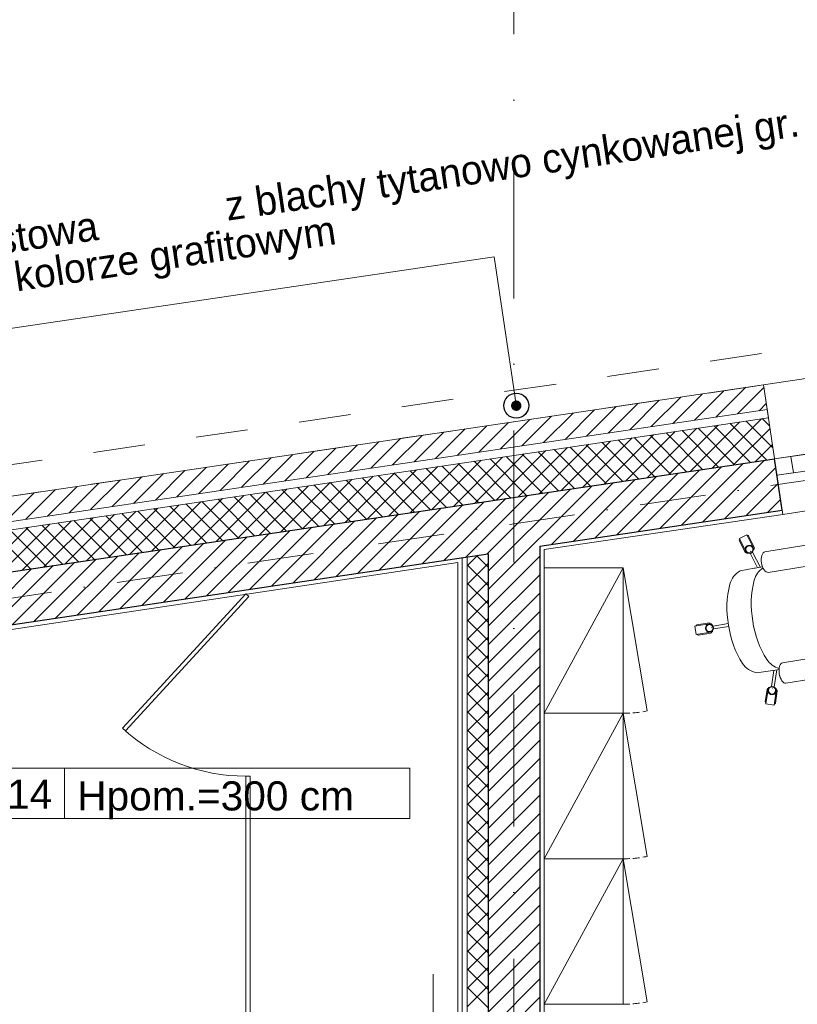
# Model space of a CAD drawing. Header units: metres. Extents: x 10441 to 19716, y -6570 to 1447.
# Tile 33 of 50: x 16006 to 16380, y -3349 to -2875. Entities that reach past the tile are written whole.
import ezdxf
from ezdxf.enums import TextEntityAlignment as Align

# ---------------------------------------------------------------- set-up
doc = ezdxf.new("R2010")
doc.units = ezdxf.units.M
doc.header["$MEASUREMENT"] = 0
for name, pattern in [('8', [0.5, 0.25, -0.25]), ('CONTINOUS', [0]), ('DASHDOT', [25.4, 12.7, -6.35, 0, -6.35]), ('HIDDEN', [9.525, 6.35, -3.175])]:
    doc.linetypes.add(name, pattern=pattern)
doc.layers.get('0').update_dxf_attribs({"color": 8})
for name, color, linetype, lineweight in [('#elektryczne', 8, 'Continuous', 20), ('A_B.CIENKIE', 8, 'Continuous', 9), ('A_HACZE', 8, 'Continuous', 5), ('A_OPISY', 8, 'Continuous', 18), ('A_OSIE', 8, 'Continuous', 13), ('A_OZACZENIE DRZWI', 8, 'Continuous', 13), ('A_OZNACZENIA OKIEN', 8, 'Continuous', 13), ('A_PROJEKTOWANE ŚCIANY MUROWANE NOŚNE', 8, 'Continuous', 30), ('A_RS', 8, 'Continuous', 25), ('A_SCIANY DZIALOWE GK', 8, 'Continuous', 5), ('A_STAL CIENKIE', 8, 'Continuous', 0), ('A_STOLARKA', 8, 'Continuous', 5), ('A_TABELKI POM.', 8, 'Continuous', 20), ('A_TYNK', 8, 'Continuous', 5), ('A_WYMIARY WEWNETRZNE', 8, 'Continuous', 18), ('A_WYPOSAZENIE', 8, 'Continuous', 5), ('A_WYPOSAŻENIE SANITARNE', 8, 'Continuous', 5)]:
    doc.layers.add(name, color=color, linetype=linetype, lineweight=lineweight)
doc.styles.add('ARIAL', font='arial.ttf')
doc.styles.add('m1_romans', font='romans.shx', dxfattribs={"width": 0.8})
doc.styles.add('opisy okien', font='txt', dxfattribs={"height": 15})

# ---------------------------------------------------------------- blocks, each defined once
blk = doc.blocks.new('_Dot')
at = {"color": 0, "linetype": 'ByBlock', "lineweight": -2}
blk.add_line((-0.5, 0), (-1, 0), dxfattribs=at)
at = {"color": 0, "linetype": 'ByBlock', "const_width": 0.5}
blk.add_lwpolyline([(-0.25, 0, 1), (0.25, 0, 1)], format="xyb", close=True, dxfattribs=at)
blk = doc.blocks.new('podkład')
at = {"layer": 'A_B.CIENKIE', "color": 8, "linetype": 'HIDDEN', "ltscale": 0.5}
for centre in [(12113.79, -903.94), (12113.79, -973.94), (12113.79, -1043.94)]:
    blk.add_arc(centre, 60, 269.9985, 281.1431, dxfattribs=at)
at = {"layer": 'A_HACZE', "color": 8, "linetype": 'Continuous'}
for p, q in [((12151.96, -810.22), (12137.72, -824.46)), ((12162.33, -808.68), (12148.1, -822.92)), ((12172.71, -807.15), (12158.47, -821.39)), ((12181.56, -807.13), (12168.84, -819.85)), ((12120.84, -814.83), (12106.6, -829.06)), ((12131.21, -813.29), (12116.97, -827.53)), ((12141.58, -811.75), (12127.35, -825.99)), ((12182.7, -814.83), (12179.22, -818.32)), ((12089.71, -819.43), (12075.47, -833.67)), ((12100.09, -817.9), (12085.85, -832.14)), ((12110.46, -816.36), (12096.22, -830.6)), ((12058.59, -824.04), (12044.35, -838.28)), ((12068.96, -822.5), (12054.73, -836.74)), ((12079.34, -820.97), (12065.1, -835.21)), ((12169.97, -823.72), (12146.24, -847.45)), ((12180.35, -822.19), (12156.62, -845.92)), ((12182.87, -842.03), (12165.25, -824.42)), ((12185.86, -836.19), (12172.95, -823.28)), ((12184.33, -825.82), (12180.65, -822.14)), ((12027.47, -828.65), (12013.23, -842.88)), ((12037.84, -827.11), (12023.6, -841.35)), ((12048.21, -825.57), (12033.98, -839.81)), ((12138.85, -828.33), (12115.12, -852.06)), ((12149.22, -826.79), (12125.49, -850.52)), ((12152.07, -846.59), (12134.46, -828.98)), ((12159.6, -825.26), (12135.87, -848.99)), ((12159.77, -845.45), (12142.16, -827.84)), ((12167.47, -844.31), (12149.85, -826.7)), ((12175.17, -843.17), (12157.55, -825.56)), ((12184.49, -826.89), (12166.99, -844.38)), ((11996.34, -833.25), (11982.1, -847.49)), ((12006.72, -831.72), (11992.48, -845.96)), ((12017.09, -830.18), (12002.85, -844.42)), ((12107.73, -832.94), (12083.99, -856.67)), ((12118.1, -831.4), (12094.37, -855.13)), ((12121.27, -851.15), (12103.66, -833.54)), ((12128.47, -829.86), (12104.74, -853.6)), ((12128.97, -850.01), (12111.36, -832.4)), ((12136.67, -848.87), (12119.06, -831.26)), ((12144.37, -847.73), (12126.76, -830.12)), ((11965.22, -837.86), (11950.98, -852.1)), ((11975.59, -836.32), (11961.36, -850.56)), ((11985.97, -834.79), (11971.73, -849.03)), ((12076.6, -837.54), (12052.87, -861.27)), ((12086.98, -836.01), (12063.25, -859.74)), ((12090.47, -855.71), (12072.86, -838.1)), ((12097.35, -834.47), (12073.62, -858.2)), ((12098.17, -854.57), (12080.56, -836.96)), ((12105.87, -853.43), (12088.26, -835.82)), ((12113.57, -852.29), (12095.96, -834.68)), ((12185.63, -834.58), (12177.36, -842.85)), ((11934.1, -842.47), (11919.86, -856.7)), ((11944.47, -840.93), (11930.23, -855.17)), ((11954.85, -839.39), (11940.61, -853.63)), ((12045.48, -842.15), (12021.75, -865.88)), ((12055.85, -840.61), (12032.12, -864.35)), ((12059.68, -860.27), (12042.07, -842.65)), ((12066.23, -839.08), (12042.5, -862.81)), ((12067.38, -859.13), (12049.76, -841.51)), ((12075.08, -857.99), (12057.46, -840.38)), ((12082.78, -856.85), (12065.16, -839.24)), ((12181.87, -842.18), (12152.2, -871.85)), ((11902.97, -847.07), (11888.74, -861.31)), ((11913.35, -845.54), (11899.11, -859.78)), ((11923.72, -844), (11909.48, -858.24)), ((12014.36, -846.76), (11990.62, -870.49)), ((12024.73, -845.22), (12001, -868.95)), ((12028.88, -864.83), (12011.27, -847.21)), ((12035.1, -843.68), (12011.37, -867.42)), ((12036.58, -863.69), (12018.97, -846.07)), ((12044.28, -862.55), (12026.67, -844.93)), ((12051.98, -861.41), (12034.37, -843.79)), ((12150.75, -846.79), (12121.08, -876.45)), ((12161.12, -845.25), (12131.46, -874.92)), ((12171.5, -843.71), (12141.83, -873.38)), ((12187.26, -845.63), (12162.58, -870.31)), ((11871.85, -851.68), (11857.61, -865.92)), ((11882.22, -850.14), (11867.99, -864.38)), ((11892.6, -848.61), (11878.36, -862.85)), ((11983.23, -851.36), (11959.5, -875.09)), ((11993.61, -849.83), (11969.88, -873.56)), ((12003.98, -848.29), (11980.25, -872.02)), ((11998.08, -869.38), (11980.47, -851.77)), ((12005.78, -868.24), (11988.17, -850.63)), ((12013.48, -867.1), (11995.87, -849.49)), ((12021.18, -865.96), (12003.57, -848.35)), ((12119.62, -851.39), (12089.96, -881.06)), ((12130, -849.86), (12100.33, -879.52)), ((12140.37, -848.32), (12110.71, -877.99)), ((11840.73, -856.29), (11826.49, -870.52)), ((11851.1, -854.75), (11836.86, -868.99)), ((11861.48, -853.22), (11847.24, -867.45)), ((11941.74, -857.51), (11918, -881.24)), ((11952.11, -855.97), (11928.38, -879.7)), ((11962.48, -854.43), (11938.75, -878.17)), ((11959.59, -875.08), (11941.98, -857.47)), ((11972.86, -852.9), (11949.13, -876.63)), ((11967.29, -873.94), (11949.68, -856.33)), ((11974.99, -872.8), (11957.37, -855.19)), ((11982.69, -871.66), (11965.07, -854.05)), ((11990.38, -870.52), (11972.77, -852.91)), ((12078.13, -857.54), (12048.46, -887.2)), ((12098.88, -854.46), (12048.79, -904.55)), ((12088.5, -856), (12048.79, -895.71)), ((12109.25, -852.93), (12079.58, -882.6)), ((12188.4, -853.33), (12172.95, -868.77)), ((11830.35, -857.82), (11816.11, -872.06)), ((11910.61, -862.11), (11886.88, -885.84)), ((11920.99, -860.58), (11897.25, -884.31)), ((11931.36, -859.04), (11907.63, -882.77)), ((11928.79, -879.64), (11911.18, -862.03)), ((11936.49, -878.5), (11918.88, -860.89)), ((11944.19, -877.36), (11926.58, -859.75)), ((11951.89, -876.22), (11934.28, -858.61)), ((12047, -862.14), (12017.29, -891.85)), ((12057.38, -860.61), (12027.68, -890.3)), ((12067.75, -859.07), (12038.07, -888.75)), ((12189.54, -861.03), (12183.33, -867.24)), ((11879.49, -866.72), (11855.76, -890.45)), ((11889.86, -865.18), (11866.13, -888.92)), ((11900.24, -863.65), (11876.51, -887.38)), ((11897.99, -884.2), (11880.38, -866.59)), ((11905.69, -883.06), (11888.08, -865.45)), ((11913.39, -881.92), (11895.78, -864.31)), ((11921.09, -880.78), (11903.48, -863.17)), ((12015.88, -866.75), (11986.13, -896.5)), ((12026.25, -865.21), (11996.52, -894.95)), ((12036.63, -863.68), (12006.91, -893.4)), ((11848.37, -871.33), (11824.63, -895.06)), ((11858.74, -869.79), (11835.01, -893.52)), ((11869.11, -868.25), (11845.38, -891.99)), ((11867.2, -888.76), (11849.59, -871.14)), ((11874.9, -887.62), (11857.28, -870.01)), ((11882.6, -886.48), (11864.98, -868.87)), ((11890.3, -885.34), (11872.68, -867.73)), ((11984.76, -871.36), (11954.97, -901.15)), ((11995.13, -869.82), (11965.35, -899.6)), ((12005.51, -868.28), (11975.74, -898.05)), ((11827.62, -874.4), (11803.88, -898.13)), ((11837.99, -872.86), (11814.26, -896.59)), ((11836.4, -893.32), (11818.79, -875.7)), ((11844.1, -892.18), (11826.49, -874.56)), ((11851.8, -891.04), (11834.19, -873.42)), ((11859.5, -889.9), (11841.89, -872.28)), ((11953.63, -875.96), (11923.8, -905.79)), ((11964.01, -874.43), (11934.19, -904.24)), ((11974.38, -872.89), (11944.58, -902.7)), ((11828.7, -894.46), (11811.09, -876.84)), ((11922.51, -880.57), (11892.64, -910.44)), ((11932.88, -879.03), (11903.03, -908.89)), ((11943.26, -877.5), (11913.41, -907.34)), ((11891.39, -885.18), (11861.47, -915.09)), ((11901.76, -883.64), (11871.86, -913.54)), ((11912.14, -882.1), (11882.25, -911.99)), ((11860.26, -889.78), (11830.31, -919.74)), ((11870.64, -888.25), (11840.7, -918.19)), ((11881.01, -886.71), (11851.08, -916.64)), ((12043.95, -887.88), (12038.79, -893.04)), ((12048.8, -893.58), (12043.21, -887.99)), ((12073.79, -888.39), (12048.79, -913.39)), ((11829.14, -894.39), (11799.14, -924.39)), ((11839.51, -892.85), (11809.53, -922.84)), ((11849.89, -891.32), (11819.92, -921.29)), ((12048.8, -891.86), (12038.79, -901.88)), ((12048.8, -902.42), (12038.79, -892.41)), ((12073.79, -897.23), (12048.79, -922.23)), ((12048.8, -900.7), (12038.79, -910.71)), ((12048.8, -911.26), (12038.79, -901.25)), ((12048.8, -909.54), (12038.79, -919.55)), ((12073.79, -906.07), (12048.79, -931.07)), ((12048.8, -920.1), (12038.79, -910.09)), ((12048.8, -918.38), (12038.79, -928.39)), ((12048.8, -928.94), (12038.79, -918.92)), ((12073.79, -914.91), (12048.79, -939.91)), ((12073.79, -923.75), (12048.79, -948.75)), ((12048.8, -927.22), (12038.79, -937.23)), ((12048.8, -937.78), (12038.79, -927.76)), ((12073.79, -932.59), (12048.79, -957.59)), ((12048.8, -936.05), (12038.79, -946.07)), ((12048.8, -946.62), (12038.79, -936.6)), ((12073.79, -941.42), (12048.79, -966.42)), ((12048.8, -944.89), (12038.79, -954.91)), ((12048.8, -955.46), (12038.79, -945.44)), ((12073.79, -950.26), (12048.79, -975.26)), ((12048.8, -953.73), (12038.79, -963.75)), ((12048.8, -964.29), (12038.79, -954.28)), ((12073.79, -959.1), (12048.79, -984.1)), ((12048.8, -962.57), (12038.79, -972.59)), ((12048.8, -973.13), (12038.79, -963.12)), ((12073.79, -967.94), (12048.79, -992.94)), ((12048.8, -971.41), (12038.79, -981.42)), ((12048.8, -981.97), (12038.79, -971.96)), ((12048.8, -980.25), (12038.79, -990.26)), ((12048.8, -990.81), (12038.79, -980.8)), ((12073.79, -976.78), (12048.79, -1001.78)), ((12048.8, -989.09), (12038.79, -999.1)), ((12048.8, -999.65), (12038.79, -989.64)), ((12073.79, -985.62), (12048.79, -1010.62)), ((12073.79, -994.46), (12048.79, -1019.46)), ((12048.8, -997.93), (12038.79, -1007.94)), ((12048.8, -1008.49), (12038.79, -998.47)), ((12073.79, -1003.3), (12048.79, -1028.3)), ((12048.8, -1006.77), (12038.79, -1016.78)), ((12048.8, -1017.33), (12038.79, -1007.31)), ((12073.79, -1012.14), (12048.79, -1037.14)), ((12048.8, -1015.6), (12038.79, -1025.62)), ((12048.8, -1026.17), (12038.79, -1016.15)), ((12073.79, -1020.97), (12048.79, -1045.97)), ((12048.8, -1024.44), (12038.79, -1034.46)), ((12048.8, -1035.01), (12038.79, -1024.99)), ((12073.79, -1029.81), (12048.79, -1054.81)), ((12048.8, -1033.28), (12038.79, -1043.3)), ((12048.8, -1043.84), (12038.79, -1033.83)), ((12048.8, -1042.12), (12038.79, -1052.14)), ((12073.79, -1038.65), (12048.79, -1063.65)), ((12048.8, -1052.68), (12038.79, -1042.67)), ((12048.8, -1050.96), (12038.79, -1060.97)), ((12048.8, -1061.52), (12038.79, -1051.51)), ((12073.79, -1047.49), (12048.79, -1072.49)), ((12073.79, -1056.33), (12048.79, -1081.33)), ((12048.8, -1059.8), (12038.79, -1069.81)), ((12048.8, -1070.36), (12038.79, -1060.35)), ((12073.79, -1065.17), (12048.79, -1090.17)), ((12048.8, -1068.64), (12038.79, -1078.65)), ((12048.8, -1079.2), (12038.79, -1069.18)), ((12073.79, -1074.01), (12048.79, -1099.01)), ((12048.8, -1077.48), (12038.79, -1087.49)), ((12048.8, -1088.04), (12038.79, -1078.02)), ((12073.79, -1082.85), (12048.79, -1107.85)), ((12048.8, -1086.31), (12038.79, -1096.33)), ((12048.8, -1096.88), (12038.79, -1086.86)), ((12073.79, -1091.68), (12048.79, -1116.68)), ((12048.8, -1095.15), (12038.79, -1105.17)), ((12048.8, -1105.72), (12038.79, -1095.7)), ((12073.79, -1100.52), (12048.79, -1125.52))]:
    blk.add_line(p, q, dxfattribs=at)
at = {"layer": 'A_OPISY', "color": 8, "linetype": 'CONTINOUS', "ltscale": 0.1}
blk.add_lwpolyline([(12061.67, -810.95), (12051.79, -744.21), (11741.84, -790.09)], dxfattribs=at)
at = {"layer": 'A_OSIE', "color": 8, "linetype": 'DASHDOT', "ltscale": 5}
blk.add_line((12061.3, -573.64), (12061.3, -2335.96), dxfattribs=at)
at = {"layer": 'A_OSIE', "color": 8, "linetype": 'DASHDOT', "ltscale": 2.5}
blk.add_line((10108.73, -1161.68), (13256.84, -695.71), dxfattribs=at)
at = {"layer": 'A_PROJEKTOWANE ŚCIANY MUROWANE NOŚNE', "color": 8}
for p, q in [((11094.83, -1003.08), (12186.65, -841.47)), ((12190.31, -866.21), (12186.65, -841.48)), ((12073.8, -883.45), (12190.31, -866.21)), ((12073.8, -883.45), (12073.8, -986.06)), ((11388.8, -985.58), (12048.8, -887.15)), ((12048.8, -887.15), (12048.8, -986.06)), ((12048.8, -983.83), (12048.8, -1364.66)), ((12073.8, -983.83), (12073.8, -1114.7))]:
    blk.add_line(p, q, dxfattribs=at)
at = {"layer": 'A_RS', "color": 8, "lineweight": 25}
blk.add_circle((12062.4, -815.89), 6, dxfattribs=at)
at = {"layer": 'A_SCIANY DZIALOWE GK', "color": 8}
for p, q in [((12036.29, -1148.2), (12036.29, -889)), ((12038.79, -1150.7), (12038.79, -888.63))]:
    blk.add_line(p, q, dxfattribs=at)
at = {"layer": 'A_STAL CIENKIE', "color": 8, "linetype": '8', "ltscale": 100}
for p, q in [((10325.66, -1065.38), (13908.4, -535.07)), ((13910.62, -549.91), (10327.86, -1080.21))]:
    blk.add_line(p, q, dxfattribs=at)
at = {"layer": 'A_STOLARKA', "color": 8}
for p, q in [((12292.17, -789.47), (12181.38, -805.87)), ((12181.38, -805.87), (12190.6, -868.19)), ((12289.53, -826.25), (12186.65, -841.48)), ((12298.61, -832.99), (12187.82, -849.39)), ((12194.56, -840.31), (12186.65, -841.48)), ((12194.56, -840.31), (12186.65, -841.48)), ((12186.65, -841.48), (12187.82, -849.39)), ((12186.65, -841.48), (12187.82, -849.39)), ((12203.46, -838.99), (12194.56, -840.31)), ((12195.73, -848.22), (12194.56, -840.31)), ((12194.56, -840.31), (12195.73, -848.22)), ((12195.73, -848.22), (12194.56, -840.31)), ((12195.73, -848.22), (12204.63, -846.9)), ((12187.82, -849.39), (12195.73, -848.22)), ((12187.82, -849.39), (12195.73, -848.22)), ((12190.6, -868.19), (12301.39, -851.79))]:
    blk.add_line(p, q, dxfattribs=at)
at = {"layer": 'A_TYNK', "color": 8, "linetype": 'Continuous'}
for p, q in [((11089.56, -967.47), (12181.38, -805.87)), ((12183.72, -821.69), (12181.38, -805.87)), ((11091.32, -979.34), (12183.13, -817.74)), ((11091.9, -983.3), (12183.72, -821.69))]:
    blk.add_line(p, q, dxfattribs=at)
at = {"layer": 'A_TYNK', "color": 8}
for p, q in [((12075.8, -885.18), (12190.6, -868.19)), ((12075.8, -1112.7), (12075.8, -885.18)), ((12034.3, -891.32), (11740.79, -935.5)), ((12034.3, -1146.2), (12034.3, -891.32))]:
    blk.add_line(p, q, dxfattribs=at)
at = {"layer": 'A_WYMIARY WEWNETRZNE', "color": 8, "linetype": 'Continuous'}
for p, q in [((11814.14, -990.34), (12011.12, -990.34)), ((11845.01, -990.34), (11845.01, -1014.57)), ((12011.12, -990.34), (12011.12, -1014.57)), ((12011.12, -1014.57), (11814.14, -1014.57))]:
    blk.add_line(p, q, dxfattribs=at)
at = {"layer": 'A_WYPOSAZENIE', "color": 8, "lineweight": 5}
for p, q in [((12169.74, -879.81), (12173.31, -878)), ((12169.74, -879.81), (12173.35, -886.95)), ((12172.45, -886.28), (12169.75, -880.92)), ((12173.31, -878), (12176.92, -885.15)), ((12176.91, -884.03), (12174.21, -878.67)), ((12174.95, -886.14), (12175.31, -885.96)), ((12176.55, -885.33), (12176.92, -885.15)), ((12201.7, -883.09), (12181.96, -886.26)), ((12173.35, -886.95), (12173.71, -886.76)), ((12178.42, -893.93), (12174.96, -886.94)), ((12179.9, -893.69), (12176.03, -886.37)), ((12180.28, -889.66), (12180.37, -888.77)), ((12180.28, -889.66), (12180.28, -889.7)), ((12180.29, -890.62), (12180.28, -889.7)), ((12180.29, -890.62), (12180.3, -890.68)), ((12180.4, -891.57), (12180.3, -890.68)), ((12180.37, -888.77), (12180.56, -887.98)), ((12180.56, -887.98), (12180.83, -887.31)), ((12180.83, -887.31), (12181.19, -886.78)), ((12181.19, -886.78), (12181.6, -886.43)), ((12181.6, -886.43), (12181.96, -886.26)), ((12170.1, -895.42), (12176.93, -894.16)), ((12176.93, -894.16), (12177.31, -894.1)), ((12177.31, -894.1), (12179.09, -893.82)), ((12179.09, -893.82), (12180.14, -893.65)), ((12180.14, -893.65), (12180.93, -893.52)), ((12180.4, -891.57), (12180.58, -892.45)), ((12180.58, -892.45), (12180.59, -892.5)), ((12180.59, -892.5), (12180.87, -893.39)), ((12180.87, -893.39), (12180.89, -893.42)), ((12180.89, -893.42), (12181.25, -894.24)), ((12181.25, -894.24), (12181.67, -894.93)), ((12181.67, -894.93), (12182.14, -895.48)), ((12182.14, -895.48), (12182.64, -895.87)), ((12203.28, -892.93), (12183.55, -896.13)), ((12182.64, -895.87), (12183.15, -896.08)), ((12183.15, -896.08), (12183.55, -896.13)), ((12148.34, -922.03), (12156.24, -920.76)), ((12148.34, -922.03), (12148.97, -925.98)), ((12155.17, -920.43), (12149.25, -921.38)), ((12156.24, -920.76), (12156.3, -921.17)), ((12156.52, -922.54), (12156.59, -922.93)), ((12164.41, -920.76), (12157.15, -922.02)), ((12164.64, -922.15), (12157.35, -923.23)), ((12148.97, -925.98), (12156.87, -924.71)), ((12155.96, -925.36), (12150.04, -926.31)), ((12156.81, -924.31), (12156.87, -924.71)), ((12210.25, -936.41), (12190.51, -939.58)), ((12188.05, -943), (12188.84, -942.87)), ((12188.83, -942.98), (12188.92, -942.09)), ((12188.92, -942.09), (12189.1, -941.3)), ((12189.1, -941.3), (12189.38, -940.63)), ((12189.38, -940.63), (12189.73, -940.1)), ((12189.73, -940.1), (12190.15, -939.75)), ((12190.15, -939.75), (12190.51, -939.58)), ((12177.96, -944.45), (12187, -943.16)), ((12186.33, -943.27), (12185.22, -950.99)), ((12187.81, -943.03), (12186.42, -951.2)), ((12187, -943.16), (12188.05, -943)), ((12188.83, -942.98), (12188.83, -943.02)), ((12188.84, -943.94), (12188.83, -943.02)), ((12188.84, -943.94), (12188.84, -944)), ((12188.94, -944.89), (12188.84, -944)), ((12188.94, -944.89), (12189.13, -945.77)), ((12189.13, -945.77), (12189.14, -945.82)), ((12189.14, -945.82), (12189.42, -946.71)), ((12189.42, -946.71), (12189.43, -946.74)), ((12189.43, -946.74), (12189.79, -947.56)), ((12189.79, -947.56), (12190.22, -948.25)), ((12211.83, -946.29), (12192.09, -949.45)), ((12182.5, -959.4), (12183.69, -951.48)), ((12183.69, -951.48), (12184.09, -951.55)), ((12185.47, -951.75), (12185.86, -951.81)), ((12186.45, -959.99), (12187.64, -952.08)), ((12187.24, -952.02), (12187.64, -952.08)), ((12190.22, -948.25), (12190.69, -948.8)), ((12190.69, -948.8), (12191.19, -949.19)), ((12191.19, -949.19), (12191.69, -949.4)), ((12191.69, -949.4), (12192.08, -949.41)), ((12183.05, -952.4), (12182.15, -958.33)), ((12187.99, -953.14), (12187.1, -959.08)), ((12182.5, -959.4), (12186.45, -959.99))]:
    blk.add_line(p, q, dxfattribs=at)
at = {"layer": 'A_WYPOSAZENIE', "color": 8}
for p, q in [((12113.79, -893.94), (12075.79, -963.94)), ((12113.79, -893.94), (12075.79, -893.94)), ((12075.79, -893.94), (12075.79, -963.94)), ((12113.79, -893.94), (12125.38, -962.81)), ((12113.79, -963.94), (12113.79, -893.94)), ((12113.79, -963.94), (12075.79, -1033.94)), ((12075.79, -963.94), (12113.79, -963.94)), ((12113.79, -963.94), (12075.79, -963.94)), ((12075.79, -963.94), (12075.79, -1033.94)), ((12113.79, -963.94), (12125.38, -1032.81)), ((12113.79, -1033.94), (12113.79, -963.94)), ((12113.79, -1033.94), (12075.79, -1103.94)), ((12075.79, -1033.94), (12113.79, -1033.94)), ((12113.79, -1033.94), (12075.79, -1033.94)), ((12075.79, -1033.94), (12075.79, -1103.94)), ((12113.79, -1033.94), (12125.38, -1102.81)), ((12113.79, -1103.94), (12113.79, -1033.94)), ((12075.79, -1103.94), (12113.79, -1103.94))]:
    blk.add_line(p, q, dxfattribs=at)
at = {"layer": 'A_WYPOSAZENIE', "color": 8, "lineweight": 5}
for centre in [(12174.59, -884.98), (12155.37, -922.93), (12185.49, -952.97)]:
    blk.add_circle(centre, 2, dxfattribs=at)
for centre, radius, start, end in [((12170.19, -880.7), 0.5, 116.7774, 206.7774), ((12173.76, -878.9), 0.5, 26.7774, 116.7774), ((12174.59, -884.98), 1.7, 306.2397, 287.3151), ((12176.47, -884.25), 0.5, 296.7774, 26.7774), ((12172.9, -886.06), 0.5, 206.7774, 296.7774), ((12175.14, -904.38), 10.28, 119.3419, 165.4373), ((12186.83, -902.51), 10.28, 123.7063, 165.4373), ((12219.39, -911.16), 43.97, 165.1995, 191.0497), ((12207.7, -913.03), 43.97, 165.1995, 191.0497), ((12149.33, -921.87), 0.5, 99.105, 189.105), ((12155.37, -922.93), 1.7, 18.5673, 359.6426), ((12155.25, -920.92), 0.5, 9.105, 99.105), ((12208.17, -915.98), 43.97, 187.1602, 213.0104), ((12219.86, -914.1), 43.97, 187.1602, 213.0104), ((12149.96, -925.82), 0.5, 189.105, 279.105), ((12155.88, -924.87), 0.5, 279.105, 9.105), ((12191.63, -932.49), 10.28, 212.7726, 254.5036), ((12179.95, -934.36), 10.28, 212.7726, 258.868), ((12183.54, -952.47), 0.5, 81.4325, 171.4325), ((12185.49, -952.97), 1.7, 90.8948, 71.9702), ((12187.5, -953.07), 0.5, 351.4325, 81.4325), ((12182.65, -958.41), 0.5, 171.4325, 261.4325), ((12186.6, -959), 0.5, 261.4325, 351.4325)]:
    blk.add_arc(centre, radius, start, end, dxfattribs=at)
at = {"layer": 'A_WYPOSAŻENIE SANITARNE', "color": 8}
for p, q in [((11932.29, -906.42), (11872.93, -971.08)), ((11874.41, -972.43), (11933.76, -907.77)), ((11933.76, -907.77), (11932.29, -906.42)), ((11872.93, -971.08), (11874.41, -972.43)), ((11934.29, -994.19), (11932.29, -994.19)), ((11932.29, -994.19), (11932.29, -1146.2)), ((11934.29, -1146.2), (11934.29, -994.19)), ((12022.4, -1131.4), (12022.4, -1089.4))]:
    blk.add_line(p, q, dxfattribs=at)
blk.add_arc((11932.29, -906.42), 87.77, 227.4498, 270, dxfattribs=at)
at = {"layer": 'A_OPISY', "color": 8, "linetype": 'CONTINOUS', "ltscale": 0.1, "xscale": 5, "yscale": 5, "zscale": 5, "rotation": 278.4195297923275}
blk.add_blockref('_Dot', (12062.4, -815.89), dxfattribs=at)
at = {"layer": 'A_OPISY', "color": 8, "linetype": 'Continuous', "lineweight": 18, "style": 'opisy okien'}
for s, p in [(' z blachy tytanowo cynkowanej gr.', (11918.29, -727.67)), ('Rura spustowa ', (11738.4, -754.3)), ('0.8mm w kolorze grafitowym', (11741.74, -772.81))]:
    blk.add_text(s, height=14, rotation=8.4195, dxfattribs=at).set_placement(p)
at = {"layer": 'A_OZACZENIE DRZWI', "color": 8, "ltscale": 0.1, "style": 'm1_romans', "width": 0.8}
for rotation, p in [(98.4861, (12735.07, -773.13)), (360, (12573.8, -1012.7)), (90, (11565.29, -1150.14)), (90, (11872.29, -1150.14)), (90, (12230.03, -1245.64)), (90, (12385.87, -1249.44)), (90, (11565.29, -1370.89)), (90, (11872.29, -1370.89)), (90, (12230.03, -1370.89)), (90, (12389.3, -1370.89)), (90, (11748.79, -1556.15)), (90, (11986.6, -1556.15)), (90, (12389.3, -1556.15)), (360, (12235.05, -1664.2)), (360, (12235.05, -1880.2)), (90, (11745.78, -2001.94))]:
    blk.add_attdef('SZEROKOSC', text='', height=10, rotation=rotation, dxfattribs=at).set_placement(p, align=Align.BOTTOM_CENTER)
for rotation, p in [(98.4861, (12738.56, -773.47)), (360, (12572.95, -1016.09)), (90, (11568.68, -1150.99)), (90, (11875.68, -1150.99)), (90, (12233.42, -1246.49)), (90, (12389.27, -1250.29)), (90, (11568.68, -1371.74)), (90, (11875.68, -1371.74)), (90, (12233.42, -1371.74)), (90, (12392.69, -1371.74)), (90, (11752.19, -1557)), (90, (11990, -1557)), (90, (12392.69, -1557)), (360, (12234.2, -1667.59)), (360, (12234.2, -1883.59)), (90, (11749.18, -2002.79))]:
    blk.add_attdef('WYSOKOSC', text='', height=10, rotation=rotation, dxfattribs=at).set_placement(p, align=Align.TOP_CENTER)
at = {"layer": 'A_OZNACZENIA OKIEN', "color": 8, "linetype": 'Continuous', "lineweight": 18, "style": 'ARIAL'}
blk.add_text('Hpom.=300 cm', height=14, dxfattribs=at).set_placement((11851.13, -1010.68))
at = {"layer": 'A_OZNACZENIA OKIEN', "color": 8, "ltscale": 0.1, "style": 'm1_romans', "width": 0.8}
for rotation, p in [(278.8676, (13403.28, -587.56)), (278.8676, (13013.44, -645.27)), (278.8676, (12475.3, -724.92)), (278.8676, (12253.72, -757.72)), (0, (14011.09, -903.42)), (278.8676, (11051.11, -935.72)), (278.8676, (10670.26, -992.09)), (0, (14011.09, -1578.09)), (90, (10823, -2081.55)), (90, (11208, -2081.55)), (90, (11974, -2081.55)), (90, (13179.19, -2081.55)), (90, (13543.19, -2081.55))]:
    blk.add_attdef('WYSOKOSC', text='', height=10, rotation=rotation, dxfattribs=at).set_placement(p, align=Align.TOP_CENTER)
for rotation, p in [(278.8676, (13373.71, -593.04)), (278.8676, (12983.87, -650.74)), (278.8676, (12445.73, -730.4)), (278.8676, (12224.15, -763.19)), (0, (14017.48, -900.03)), (278.8676, (11021.54, -941.2)), (278.8676, (10640.69, -997.57)), (0, (14017.48, -1574.7)), (90, (10819.6, -2080.7)), (90, (11204.6, -2080.7)), (90, (11970.6, -2080.7)), (90, (13175.8, -2080.7)), (90, (13539.8, -2080.7))]:
    blk.add_attdef('SZEROKOSC', text='', height=10, rotation=rotation, dxfattribs=at).set_placement(p, align=Align.BOTTOM_CENTER)
at = {"layer": 'A_TABELKI POM.', "color": 8, "linetype": 'Continuous', "lineweight": 18, "style": 'ARIAL'}
blk.add_text('14', height=14, dxfattribs=at).set_placement((11817.37, -1009.85))

msp = doc.modelspace()

# ---------------------------------------------------------------- block references
at = {"layer": '#elektryczne', "color": 8, "linetype": 'Continuous', "lineweight": 18}
msp.add_blockref('podkład', (4182.37, -2244.78), dxfattribs=at)

doc.saveas('drawing.dxf')
